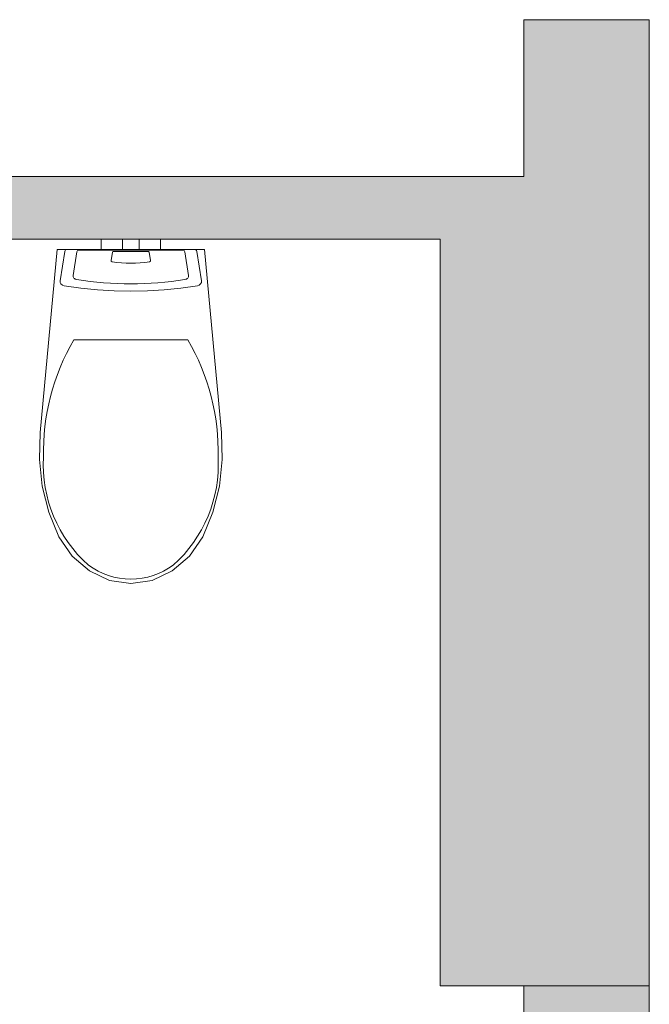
# Model space of a CAD drawing. Header units: millimetres. Extents: x 922208 to 1069538, y -182208 to -99877.
# Tile 42 of 256: x 969902 to 971107, y -169871 to -167985. Entities that reach past the tile are written whole.
import ezdxf

# ---------------------------------------------------------------- set-up
doc = ezdxf.new("R2010")
doc.units = ezdxf.units.MM
doc.header["$MEASUREMENT"] = 0
doc.linetypes.add('HIDDEN', pattern=[20, 10, -10])
for name, color, linetype, lineweight in [('IS_POWRÓT', 5, 'HIDDEN', 30), ('Nowe_0_Nr_pióra__75', 6, 'Continuous', 15), ('Nowe_220-A Ściany_Nr_pióra__19', 255, 'Continuous', 0), ('Nowe_220-A Ściany_Nr_pióra__27', 7, 'Continuous', 25)]:
    doc.layers.add(name, color=color, linetype=linetype, lineweight=lineweight)

# ---------------------------------------------------------------- blocks, each defined once
blk = doc.blocks.new('parter01')
at = {"layer": 'Nowe_220-A Ściany_Nr_pióra__19', "linetype": 'Continuous', "lineweight": 0}
for points in [[(971106.55073, -108600.02068), (971106.55073, -108300.02068), (970866.55073, -108300.02068), (970866.55073, -108600.02068)], [(970706.55073, -108600.02075), (965046.55068, -108600.02075), (965046.55068, -108720.02068), (970706.55073, -108720.02068)], [(971106.55073, -110150.02068), (971106.55073, -108600.02068), (970706.55073, -108600.02068), (970706.55073, -110150.02068)], [(971106.55074, -110150.02068), (970866.55073, -110150.02068), (970866.55073, -111767.85763), (971106.55074, -111767.85763)]]:
    blk.add_hatch(color=255, dxfattribs=at).paths.add_polyline_path(points)
at = {"layer": 'Nowe_0_Nr_pióra__75', "color": 6, "linetype": 'Continuous', "lineweight": 0}
for p, q in [((970057.44082, -108720.02068), (970074.13573, -108720.02068)), ((970057.44082, -108740.02068), (970057.44082, -108720.02068)), ((970074.13573, -108720.02068), (970098.44082, -108720.02068)), ((970098.44082, -108720.02068), (970103.12711, -108720.02068)), ((970098.44082, -108740.02068), (970098.44082, -108720.02068)), ((970103.12711, -108720.02068), (970114.44082, -108720.02068)), ((970114.44082, -108720.02068), (970125.75452, -108720.02068)), ((970125.75452, -108720.02068), (970130.44082, -108720.02068)), ((970130.44082, -108740.02068), (970130.44082, -108720.02068)), ((970130.44082, -108720.02068), (970154.7459, -108720.02068)), ((970154.7459, -108720.02068), (970171.44082, -108720.02068)), ((970171.44082, -108740.02068), (970171.44082, -108720.02068)), ((970011.38468, -108744.76807), (970004.13727, -108789.8435)), ((970213.35207, -108741.08931), (970015.52956, -108741.08931)), ((970057.44082, -108740.02068), (970074.13573, -108740.02068)), ((970074.13573, -108740.02068), (970098.44082, -108740.02068)), ((970079.09346, -108745.4338), (970076.608, -108760.8949)), ((970148.08929, -108744.17206), (970080.79235, -108744.17206)), ((970098.44082, -108740.02068), (970103.12711, -108740.02068)), ((970103.12711, -108740.02068), (970114.44082, -108740.02068)), ((970114.44082, -108740.02068), (970125.75452, -108740.02068)), ((970125.75452, -108740.02068), (970130.44082, -108740.02068)), ((970130.44082, -108740.02068), (970154.7459, -108740.02068)), ((970152.27364, -108760.8949), (970149.78817, -108745.4338)), ((970154.7459, -108740.02068), (970171.44082, -108740.02068)), ((970224.74436, -108789.8435), (970217.49696, -108744.76807)), ((970114.44082, -108913.06381), (970005.49937, -108913.06381)), ((970223.38274, -108913.06467), (970114.44082, -108913.06381))]:
    blk.add_line(p, q, dxfattribs=at)
for points in [[(969945.01717, -109193.44608), (969957.42229, -109243.19275), (969976.44319, -109290.13079), (970002.04097, -109327.32636), (970035.08377, -109355.84447), (970073.39228, -109373.80423), (970114.44082, -109380.02125), (970155.48935, -109373.80423), (970193.79786, -109355.84447), (970226.84066, -109327.32636), (970252.43844, -109290.13079), (970271.45934, -109243.19275), (970283.86446, -109193.44608), (970289.35219, -109142.10026), (970287.78912, -109090.40368), (970255.41561, -108740.02068), (969973.46602, -108740.02068), (969941.09251, -109090.40368), (969939.52944, -109142.10026)], [(970018.62354, -108814.02374), (970050.43574, -108817.34148), (970082.40018, -108819.33529), (970114.44082, -108820.00041), (970146.48145, -108819.33529), (970178.44589, -108817.34148), (970210.25809, -108814.02374), (970241.8424, -108809.38996), (970245.34462, -108808.20193), (970248.08108, -108805.99473), (970249.66281, -108803.08212), (970249.86498, -108799.87808), (970240.83231, -108743.69914), (970240.279, -108742.25576), (970239.16553, -108741.06956), (970237.63364, -108740.29152), (970235.87831, -108740.02068), (969993.00332, -108740.02068), (969991.24799, -108740.29152), (969989.7161, -108741.06956), (969988.60263, -108742.25576), (969988.04932, -108743.69914), (969979.01665, -108799.87808), (969979.21882, -108803.08212), (969980.80055, -108805.99473), (969983.53701, -108808.20193), (969987.03923, -108809.38996)]]:
    blk.add_lwpolyline(points, close=True, dxfattribs=at)
for centre, major_axis, ratio, start_param, end_param in [((970015.58596, -108744.66601), (4.203, 0), 0.8510638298, 1.5842153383, 3.1701288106), ((970080.79265, -108745.63164), (1.71502, 0), 0.8510638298, 1.5709729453, 3.0056231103), ((970148.08898, -108745.63164), (1.71502, 0), 0.8510638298, 0.1359695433, 1.5706197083), ((970213.29567, -108744.66601), (4.203, 0), 0.8510638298, 6.2546491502, 7.8405626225), ((970079.392, -108761.2336), (2.8123, 0), 0.8510638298, 2.9996058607, 4.3650010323), ((970114.44082, -108604.89518), (189.78876, 0), 0.8510638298, 4.521514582, 4.9032633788), ((970149.48963, -108761.2336), (2.8123, 0), 0.8510638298, 5.0597769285, 6.4251721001), ((970011.83536, -108790.92041), (7.8014, 0), 0.8510638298, 2.9786763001, 4.5787968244), ((970114.44082, -108340.98712), (546.32491, 0), 0.8510638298, 4.5215198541, 4.9032581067), ((970217.04627, -108790.92041), (7.8014, 0), 0.8510638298, 4.8459811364, 6.4461016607), ((970372.53627, -109127.95756), (0, 425.51562), 0.9993765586, 1.0413915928, 1.594412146), ((969856.34536, -109127.95756), (0, 425.5156), 0.9993765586, 4.6887708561, 5.2417914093), ((970203.9013, -109152.32416), (0, 257.05591), 0.9993765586, 1.5150650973, 2.4156536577), ((970024.98033, -109152.32416), (0, 257.05581), 0.9993765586, 3.867527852, 4.7681164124), ((970115.25363, -109232.77589), (0, 138.60813), 0.9993765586, 2.5090881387, 3.1357319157), ((970113.62898, -109232.77892), (0, 138.6051), 0.9993765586, 3.1474535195, 3.7740972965)]:
    blk.add_ellipse(centre, major_axis=major_axis, ratio=ratio, start_param=start_param, end_param=end_param, dxfattribs=at)
at = {"layer": 'Nowe_220-A Ściany_Nr_pióra__27', "color": 7, "linetype": 'Continuous', "lineweight": 0}
for points in [[(971106.55073, -108300.02068), (970866.55073, -108300.02068)], [(970866.55073, -108300.02068), (970866.55073, -108600.02068)], [(971106.55073, -108600.02068), (971106.55073, -108300.02068)], [(970706.55073, -108600.02068), (965046.55068, -108600.02068)], [(970866.55073, -108600.02068), (970706.55073, -108600.02068)], [(971106.55073, -110150.02068), (971106.55073, -108600.02068)], [(968196.55073, -108720.02068), (970706.55073, -108720.02068)], [(970706.55073, -108720.02068), (970706.55073, -110150.02068)], [(970706.55073, -110150.02068), (971106.55073, -110150.02068)], [(971106.55073, -110150.02068), (970866.55073, -110150.02068)], [(970866.55073, -110150.02068), (970866.55073, -110920.02068)], [(971106.55073, -111767.85763), (971106.55073, -110150.02068)]]:
    blk.add_lwpolyline(points, dxfattribs=at)

msp = doc.modelspace()

# ---------------------------------------------------------------- block references
at = {"layer": 'IS_POWRÓT', "color": 27, "linetype": 'ByBlock', "lineweight": 30}
msp.add_blockref('parter01', (0, -59685.2), dxfattribs=at)

doc.saveas('drawing.dxf')
